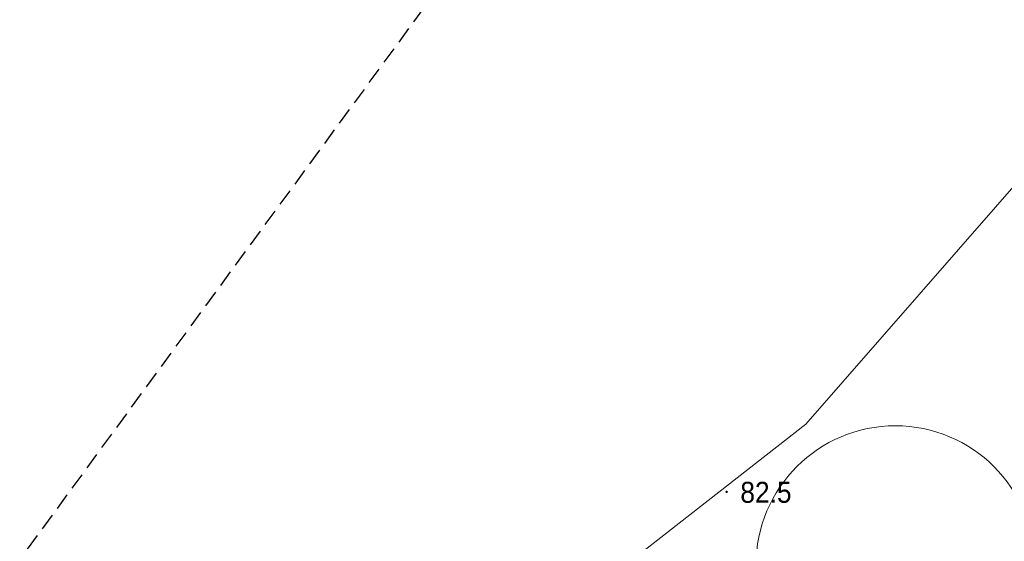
# Model space of a CAD drawing. Header units: metres. Extents: x 6540907 to 6541833, y 5893434 to 5894895.
# Tile 79 of 256: x 6540948 to 6540983, y 5894163 to 5894182. Entities that reach past the tile are written whole.
import ezdxf

# ---------------------------------------------------------------- set-up
doc = ezdxf.new("R2010")
doc.units = ezdxf.units.M
doc.header["$MEASUREMENT"] = 0
doc.linetypes.add('2', pattern=[0.9, 0.6, -0.3])
doc.layers.get('0').update_dxf_attribs({"color": 2, "linetype": 'CONTINUOUS', "lineweight": 5})
for name, color, linetype, lineweight in [('pikieta naturalna', 251, 'CONTINUOUS', 9), ('pikieta naturalna-Atr2', 251, 'CONTINUOUS', 9), ('woda stojąca', 251, 'CONTINUOUS', 9), ('z_i_drzewa_liściste_korony', 66, 'CONTINUOUS', 20), ('Zakres', 252, 'CONTINUOUS', 15)]:
    doc.layers.add(name, color=color, linetype=linetype, lineweight=lineweight)
doc.styles.get("Standard").update_dxf_attribs({"font": 'Arial', "width": 0.75})

# ---------------------------------------------------------------- blocks, each defined once
blk = doc.blocks.new('PW01')
at = {"linetype": 'Continuous', "lineweight": 13}
h = blk.add_hatch(color=0, dxfattribs=at)
edge = h.paths.add_edge_path()
edge.add_arc((0, 0), 0.045, 0, 360)

msp = doc.modelspace()

# ---------------------------------------------------------------- linework, layer by layer
at = {"layer": 'woda stojąca', "linetype": 'Continuous', "lineweight": 18, "flags": 128}
msp.add_lwpolyline([(6540907.06, 5894107.925), (6540908.8, 5894109.748), (6540915.93, 5894116.298), (6540921.96, 5894121.128), (6540933.44, 5894133.998), (6540944.84, 5894142.188), (6540956.32, 5894151.188), (6540968.69, 5894161.598), (6540976.33, 5894167.588), (6540989.91, 5894183.128), (6540994.84, 5894190.958), (6541002.18, 5894205.438), (6541014.56, 5894211.938), (6541020.38, 5894215.608), (6541022.69, 5894220.518), (6541025.77, 5894221.548), (6541033.93, 5894226.228), (6541046.31, 5894234.428), (6541063.19, 5894246.088), (6541068.21, 5894250.668)], dxfattribs=at)
at = {"layer": 'z_i_drzewa_liściste_korony', "linetype": 'Continuous'}
msp.add_circle((6540979.541, 5894162.535), 4.989, dxfattribs=at)
at = {"layer": 'Zakres', "linetype": '2', "lineweight": 25, "flags": 128}
msp.add_lwpolyline([(6541682.61, 5894095.007), (6541557.28, 5894200.188), (6541380.44, 5894273.688), (6541307.38, 5894262.598), (6541211.66, 5894300.638), (6541170.76, 5894305.568), (6541137.92, 5894291.268), (6541058.11, 5894283.298), (6540997.5, 5894230.068), (6540930.81, 5894138.998)], dxfattribs=at)

# ---------------------------------------------------------------- block references
at = {"layer": 'pikieta naturalna', "linetype": 'Continuous', "lineweight": 13}
msp.add_blockref('PW01', (6540973.5, 5894165.158), dxfattribs=at)

# ---------------------------------------------------------------- texts
at = {"layer": 'pikieta naturalna-Atr2', "width": 0.9}
msp.add_text('82.5', height=0.75, dxfattribs=at).set_placement((6540973.99, 5894164.768))

doc.saveas('drawing.dxf')
